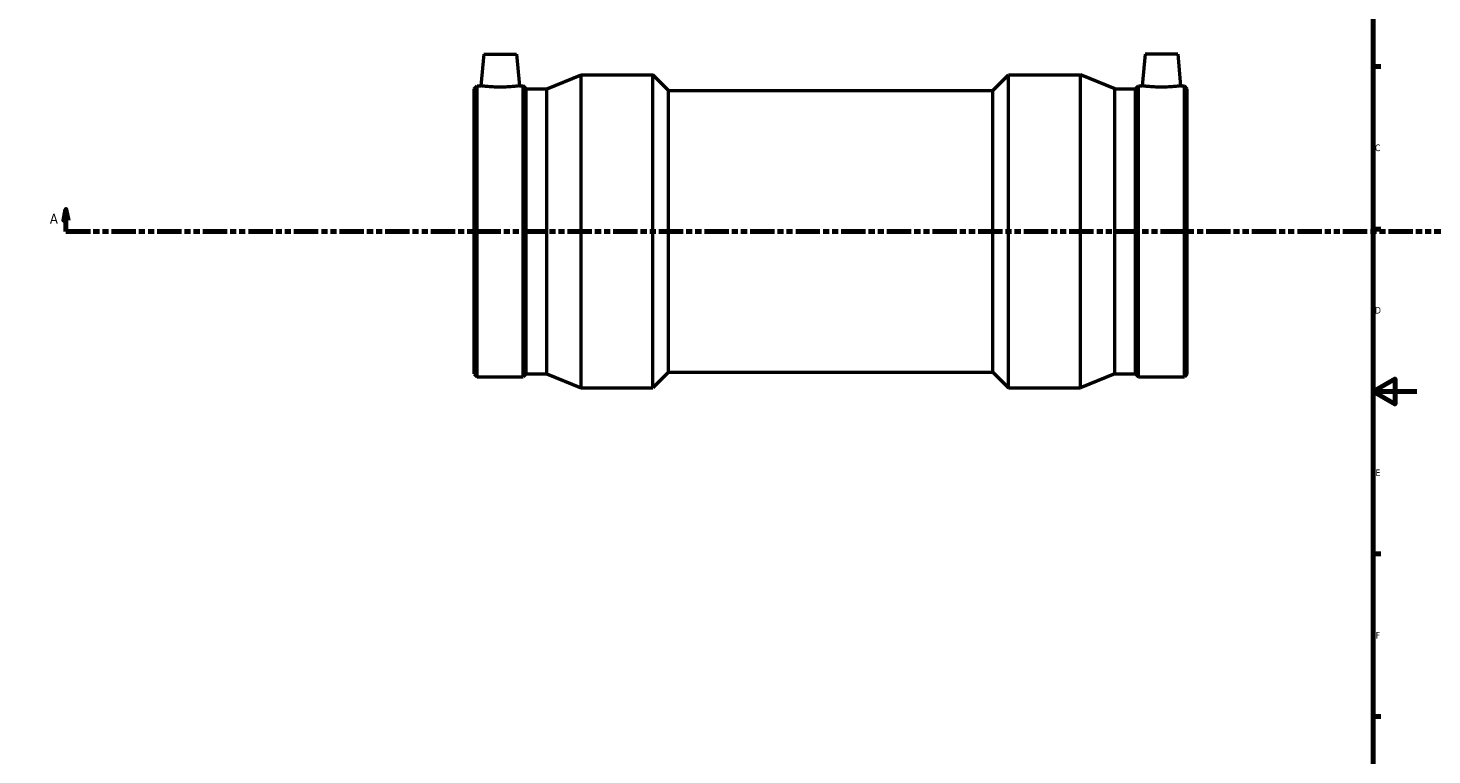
# Model space of a CAD drawing. Header units: millimetres. Extents: x -318 to 1496, y -201 to 1187.
# Tile 3 of 8: x 206 to 848, y 131 to 463. Entities that reach past the tile are written whole.
import ezdxf

# ---------------------------------------------------------------- set-up
doc = ezdxf.new("R2010")
doc.units = ezdxf.units.MM
doc.linetypes.add('DOUBLE_DASH_CHAIN', pattern=[1.2403, 0.6614, -0.0827, 0.1654, -0.0827, 0.1654, -0.0827])
for name, color, linetype, lineweight in [('Border (ANSI)', 7, 'Continuous', 70), ('Section Line (ANSI)', 7, 'DOUBLE_DASH_CHAIN', 70), ('Visible (ANSI)', 7, 'Continuous', 50)]:
    doc.layers.add(name, color=color, linetype=linetype, lineweight=lineweight)
doc.styles.add('Label Text (ANSI)', font='tahoma.ttf')
doc.styles.add('Note Text (ANSI)', font='tahoma.ttf')

# ---------------------------------------------------------------- blocks, each defined once
blk = doc.blocks.new('Borders Default Border')
at = {"layer": 'Border (ANSI)'}
for p, q in [((821, 445.5), (824.45, 445.5)), ((821, 371.25), (824.45, 371.25)), ((821, 222.75), (824.45, 222.75)), ((821, 148.5), (824.45, 148.5))]:
    blk.add_line(p, q, dxfattribs=at)
at = {"layer": 'Border (ANSI)', "flags": 128}
for points in [[(20, 20), (20, 574), (821, 574), (821, 20), (20, 20)], [(841, 297), (821, 297), (831, 302.77), (831, 291.23), (821, 297)]]:
    blk.add_lwpolyline(points, dxfattribs=at)
at = {"layer": 'Border (ANSI)', "color": 230, "true_color": 0xff0080, "char_height": 3.05, "attachment_point": 7, "style": 'Note Text (ANSI)'}
for s, insert in [('C', (821.8, 406.8)), ('D', (821.81, 332.6)), ('E', (822.05, 258.35)), ('F', (822.14, 184.1))]:
    blk.add_mtext(s, dxfattribs=dict(at, insert=insert))
blk = doc.blocks.new('2dTransSection0')
at = {"layer": 'Section Line (ANSI)', "linetype": 'Continuous'}
for p, q in [((223.33, 380.18), (222.33, 375.18)), ((223.33, 375.18), (223.33, 380.18)), ((224.33, 375.18), (223.33, 380.18)), ((222.33, 375.18), (224.33, 375.18)), ((223.33, 370.18), (223.33, 375.18)), ((223.33, 370.18), (234.58, 370.18))]:
    blk.add_line(p, q, dxfattribs=at)
at = {"layer": 'Section Line (ANSI)', "linetype": 'DOUBLE_DASH_CHAIN', "ltscale": 16.812849}
blk.add_line((223.33, 370.18), (922.73, 370.18), dxfattribs=at)
at = {"layer": 'Section Line (ANSI)', "linetype": 'Continuous', "flags": 128}
blk.add_lwpolyline([(224.33, 375.18), (223.33, 380.18), (222.33, 375.18), (224.33, 375.18)], dxfattribs=at)
at = {"layer": 'Section Line (ANSI)'}
blk.add_solid([(224.33, 375.18), (223.33, 380.18), (222.33, 375.18), (224.33, 375.18)], dxfattribs=at)
at = {"layer": 'Section Line (ANSI)', "insert": (215.97, 373.68), "char_height": 4.57, "attachment_point": 7, "style": 'Label Text (ANSI)'}
blk.add_mtext('A', dxfattribs=at)

msp = doc.modelspace()

# ---------------------------------------------------------------- linework, layer by layer
at = {"layer": 'Visible (ANSI)'}
for p, q in [((414.365, 451.177), (413.096, 436.672)), ((414.365, 451.177), (429.365, 451.177)), ((429.365, 451.177), (430.634, 436.672)), ((716.698, 451.177), (715.429, 436.672)), ((731.698, 451.177), (716.698, 451.177)), ((731.698, 451.177), (732.967, 436.672)), ((410.031, 435.342), (411.361, 436.672)), ((411.361, 303.682), (411.361, 436.672)), ((411.361, 436.672), (413.096, 436.672)), ((430.634, 436.672), (432.368, 436.672)), ((432.368, 303.682), (432.368, 436.672)), ((433.698, 435.342), (432.368, 436.672)), ((443.165, 435.342), (458.931, 441.677)), ((458.931, 298.677), (458.931, 441.677)), ((458.931, 441.677), (491.716, 441.677)), ((491.716, 298.677), (491.716, 441.677)), ((498.866, 434.527), (491.716, 441.677)), ((647.196, 434.527), (654.346, 441.677)), ((654.346, 298.677), (654.346, 441.677)), ((654.346, 441.677), (687.131, 441.677)), ((687.131, 298.677), (687.131, 441.677)), ((702.898, 435.342), (687.131, 441.677)), ((712.365, 435.342), (713.694, 436.672)), ((713.694, 303.682), (713.694, 436.672)), ((713.694, 436.672), (715.429, 436.672)), ((732.967, 436.672), (734.701, 436.672)), ((734.701, 303.682), (734.701, 436.672)), ((736.031, 435.342), (734.701, 436.672)), ((410.031, 305.012), (410.031, 435.342)), ((433.698, 305.012), (433.698, 435.342)), ((433.698, 435.342), (443.165, 435.342)), ((443.165, 305.012), (443.165, 435.342)), ((498.866, 305.827), (498.866, 434.527)), ((498.866, 434.527), (647.196, 434.527)), ((647.196, 305.827), (647.196, 434.527)), ((702.898, 305.012), (702.898, 435.342)), ((702.898, 435.342), (712.365, 435.342)), ((712.365, 305.012), (712.365, 435.342)), ((736.031, 305.012), (736.031, 435.342)), ((410.031, 305.012), (411.361, 303.682)), ((411.361, 303.682), (432.368, 303.682)), ((433.698, 305.012), (432.368, 303.682)), ((433.698, 305.012), (443.165, 305.012)), ((443.165, 305.012), (458.931, 298.677)), ((498.866, 305.827), (491.716, 298.677)), ((498.866, 305.827), (647.196, 305.827)), ((647.196, 305.827), (654.346, 298.677)), ((702.898, 305.012), (687.131, 298.677)), ((702.898, 305.012), (712.365, 305.012)), ((712.365, 305.012), (713.694, 303.682)), ((713.694, 303.682), (734.701, 303.682)), ((736.031, 305.012), (734.701, 303.682)), ((458.931, 298.677), (491.716, 298.677)), ((654.346, 298.677), (687.131, 298.677))]:
    msp.add_line(p, q, dxfattribs=at)
for points, knots in [([(430.634, 436.672), (430.634, 436.672), (430.415, 436.642), (429.524, 436.532), (428.852, 436.454), (427.299, 436.307), (426.314, 436.228), (424.15, 436.116), (422.971, 436.085), (420.758, 436.085), (419.58, 436.116), (417.416, 436.228), (416.43, 436.307), (414.877, 436.454), (414.205, 436.532), (413.315, 436.642), (413.096, 436.672), (413.096, 436.672)], [1.3268303, 1.3268303, 1.3268303, 1.3268303, 1.6583122, 1.6583122, 1.9897942, 1.9897942, 2.3217274, 2.3217274, 2.6536607, 2.6536607, 2.985594, 2.985594, 3.3175272, 3.3175272, 3.6490091, 3.6490091, 3.980491, 3.980491, 3.980491, 3.980491]), ([(724.198, 436.085), (723.091, 436.085), (721.913, 436.116), (719.749, 436.228), (718.763, 436.307), (717.21, 436.454), (716.539, 436.532), (715.648, 436.642), (715.429, 436.672), (715.429, 436.672)], [0, 0, 0, 0, 0.3319333, 0.3319333, 0.6638665, 0.6638665, 0.9953484, 0.9953484, 1.3268303, 1.3268303, 1.3268303, 1.3268303]), ([(732.967, 436.672), (732.967, 436.672), (732.748, 436.642), (731.857, 436.532), (731.185, 436.454), (729.633, 436.307), (728.647, 436.228), (726.483, 436.116), (725.304, 436.085), (724.198, 436.085)], [3.980491, 3.980491, 3.980491, 3.980491, 4.3119729, 4.3119729, 4.6434548, 4.6434548, 4.9753881, 4.9753881, 5.3073214, 5.3073214, 5.3073214, 5.3073214])]:
    msp.add_open_spline(points, degree=3, knots=knots, dxfattribs=at)

# ---------------------------------------------------------------- block references
msp.add_blockref('Borders Default Border', (0, 0))
at = {"layer": 'Section Line (ANSI)'}
msp.add_blockref('2dTransSection0', (0, 0), dxfattribs=at)

doc.saveas('drawing.dxf')
